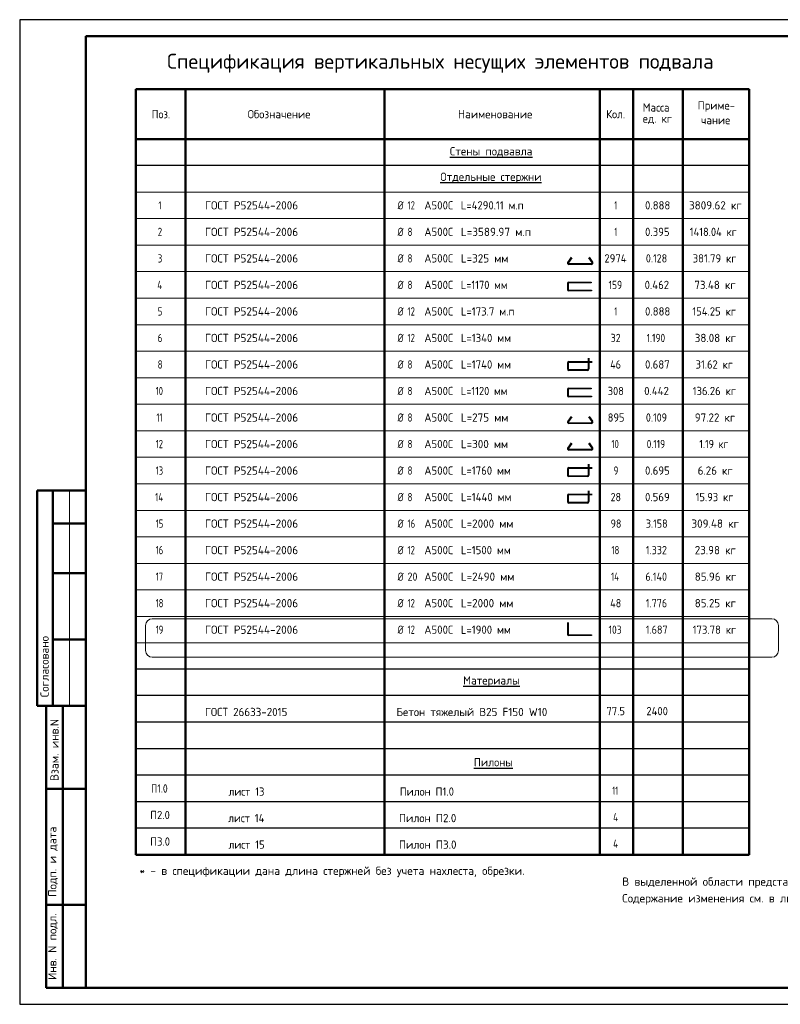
# Model space of a CAD drawing. Header units: millimetres. Extents: x 0 to 50400, y 0 to 35640.
# Tile 1 of 7: x 0 to 27531, y 0 to 35640. Entities that reach past the tile are written whole.
import ezdxf

# ---------------------------------------------------------------- set-up
doc = ezdxf.new("R2010")
doc.units = ezdxf.units.MM
doc.layers.add('Standard', color=7, linetype='Continuous', lineweight=25)
doc.layers.add('Общий01', color=7, linetype='Continuous', lineweight=13)
doc.styles.add('ISOCPEUR', font='txt')

msp = doc.modelspace()

# ---------------------------------------------------------------- linework, layer by layer
at = {"layer": 'Standard', "color": 7, "linetype": 'Continuous', "lineweight": 25, "transparency": 33554687}
msp.add_line((2400, 35040), (2400, 1270), dxfattribs=at)
at = {"layer": 'Standard', "color": 7, "linetype": 'Continuous', "lineweight": 50, "transparency": 33554687}
for p, q in [((26400, 33120), (4200, 33120)), ((4200, 33120), (4200, 31320)), ((6000, 33120), (6000, 31320)), ((13200, 33120), (13200, 31320)), ((21000, 33120), (21000, 31320)), ((22200, 33120), (22200, 31320)), ((24000, 33120), (24000, 31320)), ((26400, 33120), (26400, 31320)), ((26400, 31320), (4200, 31320)), ((4200, 31320), (4200, 5412)), ((6000, 31320), (6000, 5412)), ((13200, 31320), (13200, 5412)), ((21000, 31320), (21000, 5412)), ((22200, 31320), (22200, 5412)), ((24000, 31320), (24000, 5412)), ((26400, 31320), (26400, 5412)), ((7, 18600), (0, 18600)), ((2400, 18600), (632, 18600)), ((632, 18600), (632, 10800)), ((632, 18600), (632, 10800)), ((1200, 18600), (1200, 10800)), ((2400, 17400), (1200, 17400)), ((2400, 15600), (1200, 15600)), ((2400, 13200), (1200, 13200)), ((0, 10800), (7, 10800)), ((632, 10800), (2400, 10800)), ((960, 600), (960, 10800)), ((960, 600), (960, 10800)), ((1560, 600), (1560, 10800)), ((960, 7800), (2400, 7800)), ((26400, 5412), (4200, 5412)), ((960, 3600), (2400, 3600)), ((2400, 600), (960, 600))]:
    msp.add_line(p, q, dxfattribs=at)
at = {"layer": 'Standard', "color": 7, "linetype": 'Continuous', "lineweight": -3, "transparency": 33554687}
for p, q in [((26400, 30360), (4200, 30360)), ((19966, 27041), (19837, 26868)), ((19989, 27024), (19860, 26851)), ((19880, 26813), (20693, 26813)), ((20693, 26784), (19880, 26784)), ((20584, 27024), (20713, 26851)), ((20607, 27041), (20736, 26868)), ((19827, 26092), (19827, 25876)), ((19856, 26092), (19856, 25876)), ((19827, 23212), (19827, 22996)), ((19856, 23212), (19856, 22996)), ((19880, 23265), (20725, 23265)), ((20725, 23236), (19880, 23236)), ((20575, 23386), (20575, 22996)), ((20603, 23386), (20603, 22996)), ((19880, 22973), (20551, 22973)), ((20551, 22944), (19880, 22944)), ((19827, 22252), (19827, 22036)), ((19856, 22252), (19856, 22036)), ((19966, 21281), (19837, 21108)), ((19989, 21264), (19860, 21091)), ((19880, 21053), (20693, 21053)), ((20584, 21264), (20713, 21091)), ((20607, 21281), (20736, 21108)), ((20693, 21024), (19880, 21024)), ((19966, 20321), (19837, 20148)), ((20607, 20321), (20736, 20148)), ((19989, 20304), (19860, 20131)), ((19880, 20093), (20693, 20093)), ((20693, 20064), (19880, 20064)), ((20584, 20304), (20713, 20131)), ((19827, 19372), (19827, 19156)), ((19856, 19372), (19856, 19156)), ((19880, 19425), (20725, 19425)), ((20725, 19396), (19880, 19396)), ((20575, 19546), (20575, 19156)), ((20603, 19546), (20603, 19156)), ((19880, 19133), (20551, 19133)), ((20551, 19104), (19880, 19104)), ((20575, 18586), (20575, 18196)), ((20603, 18586), (20603, 18196)), ((19827, 18412), (19827, 18196)), ((19856, 18412), (19856, 18196)), ((19880, 18465), (20725, 18465)), ((20725, 18436), (19880, 18436)), ((19880, 18173), (20551, 18173)), ((20551, 18144), (19880, 18144)), ((19827, 13819), (19827, 13396)), ((19856, 13819), (19856, 13396)), ((26400, 12132), (4200, 12132)), ((26400, 11172), (4200, 11172)), ((26400, 10212), (4200, 10212)), ((26400, 9252), (4200, 9252)), ((26400, 8292), (4200, 8292)), ((26400, 7332), (4200, 7332)), ((26400, 6372), (4200, 6372))]:
    msp.add_line(p, q, dxfattribs=at)
at = {"layer": 'Standard', "color": 7, "linetype": 'Continuous', "lineweight": 18, "transparency": 33554687}
for p, q in [((4200, 29400), (4200, 28440)), ((26400, 29400), (4200, 29400)), ((6000, 29400), (6000, 28440)), ((13200, 29400), (13200, 28440)), ((21000, 29400), (21000, 28440)), ((22200, 29400), (22200, 28440)), ((24000, 29400), (24000, 28440)), ((26400, 29400), (26400, 28440)), ((26400, 28440), (4200, 28440)), ((4200, 28440), (4200, 27480)), ((6000, 28440), (6000, 27480)), ((13200, 28440), (13200, 27480)), ((21000, 28440), (21000, 27480)), ((22200, 28440), (22200, 27480)), ((24000, 28440), (24000, 27480)), ((26400, 28440), (26400, 27480)), ((26400, 27480), (4200, 27480)), ((4200, 27480), (4200, 26520)), ((6000, 27480), (6000, 26520)), ((13200, 27480), (13200, 26520)), ((21000, 27480), (21000, 26520)), ((22200, 27480), (22200, 26520)), ((24000, 27480), (24000, 26520)), ((26400, 27480), (26400, 26520)), ((26400, 26520), (4200, 26520)), ((4200, 26520), (4200, 25560)), ((6000, 26520), (6000, 25560)), ((13200, 26520), (13200, 25560)), ((21000, 26520), (21000, 25560)), ((22200, 26520), (22200, 25560)), ((24000, 26520), (24000, 25560)), ((26400, 26520), (26400, 25560)), ((26400, 25560), (4200, 25560)), ((4200, 25560), (4200, 24600)), ((6000, 25560), (6000, 24600)), ((13200, 25560), (13200, 24600)), ((21000, 25560), (21000, 24600)), ((22200, 25560), (22200, 24600)), ((24000, 25560), (24000, 24600)), ((26400, 25560), (26400, 24600)), ((26400, 24600), (4200, 24600)), ((4200, 24600), (4200, 23640)), ((6000, 24600), (6000, 23640)), ((13200, 24600), (13200, 23640)), ((21000, 24600), (21000, 23640)), ((22200, 24600), (22200, 23640)), ((24000, 24600), (24000, 23640)), ((26400, 24600), (26400, 23640)), ((26400, 23640), (4200, 23640)), ((4200, 23640), (4200, 22680)), ((6000, 23640), (6000, 22680)), ((13200, 23640), (13200, 22680)), ((21000, 23640), (21000, 22680)), ((22200, 23640), (22200, 22680)), ((24000, 23640), (24000, 22680)), ((26400, 23640), (26400, 22680)), ((26400, 22680), (4200, 22680)), ((4200, 22680), (4200, 21720)), ((6000, 22680), (6000, 21720)), ((13200, 22680), (13200, 21720)), ((21000, 22680), (21000, 21720)), ((22200, 22680), (22200, 21720)), ((24000, 22680), (24000, 21720)), ((26400, 22680), (26400, 21720)), ((26400, 21720), (4200, 21720)), ((4200, 21720), (4200, 20760)), ((6000, 21720), (6000, 20760)), ((13200, 21720), (13200, 20760)), ((21000, 21720), (21000, 20760)), ((22200, 21720), (22200, 20760)), ((24000, 21720), (24000, 20760)), ((26400, 21720), (26400, 20760)), ((26400, 20760), (4200, 20760)), ((4200, 20760), (4200, 19800)), ((6000, 20760), (6000, 19800)), ((13200, 20760), (13200, 19800)), ((21000, 20760), (21000, 19800)), ((22200, 20760), (22200, 19800)), ((24000, 20760), (24000, 19800)), ((26400, 20760), (26400, 19800)), ((26400, 19800), (4200, 19800)), ((4200, 19800), (4200, 18840)), ((6000, 19800), (6000, 18840)), ((13200, 19800), (13200, 18840)), ((21000, 19800), (21000, 18840)), ((22200, 19800), (22200, 18840)), ((24000, 19800), (24000, 18840)), ((26400, 19800), (26400, 18840)), ((26400, 18840), (4200, 18840)), ((4200, 18840), (4200, 17880)), ((6000, 18840), (6000, 17880)), ((13200, 18840), (13200, 17880)), ((21000, 18840), (21000, 17880)), ((22200, 18840), (22200, 17880)), ((24000, 18840), (24000, 17880)), ((26400, 18840), (26400, 17880)), ((26400, 17880), (4200, 17880)), ((4200, 17880), (4200, 16920)), ((6000, 17880), (6000, 16920)), ((13200, 17880), (13200, 16920)), ((21000, 17880), (21000, 16920)), ((22200, 17880), (22200, 16920)), ((24000, 17880), (24000, 16920)), ((26400, 17880), (26400, 16920)), ((26400, 16920), (4200, 16920)), ((4200, 16920), (4200, 15960)), ((6000, 16920), (6000, 15960)), ((13200, 16920), (13200, 15960)), ((21000, 16920), (21000, 15960)), ((22200, 16920), (22200, 15960)), ((24000, 16920), (24000, 15960)), ((26400, 16920), (26400, 15960)), ((26400, 15960), (4200, 15960)), ((4200, 15960), (4200, 15000)), ((6000, 15960), (6000, 15000)), ((13200, 15960), (13200, 15000)), ((21000, 15960), (21000, 15000)), ((22200, 15960), (22200, 15000)), ((24000, 15960), (24000, 15000)), ((26400, 15960), (26400, 15000)), ((26400, 15000), (4200, 15000)), ((4200, 15000), (4200, 14040)), ((6000, 15000), (6000, 14040)), ((13200, 15000), (13200, 14040)), ((21000, 15000), (21000, 14040)), ((22200, 15000), (22200, 14040)), ((24000, 15000), (24000, 14040)), ((26400, 15000), (26400, 14040)), ((26400, 14040), (4200, 14040)), ((4200, 14040), (4200, 13080)), ((6000, 14040), (6000, 13080)), ((13200, 14040), (13200, 13080)), ((21000, 14040), (21000, 13080)), ((22200, 14040), (22200, 13080)), ((24000, 14040), (24000, 13080)), ((26400, 14040), (26400, 13080)), ((4200, 13080), (26400, 13080)), ((26400, 13080), (4200, 13080))]:
    msp.add_line(p, q, dxfattribs=at)
at = {"layer": 'Standard', "color": 7, "linetype": 'Continuous', "lineweight": 13, "transparency": 33554687}
msp.add_line((1800, 18600), (1800, 10800), dxfattribs=at)
at = {"layer": 'Standard', "color": 7, "linetype": 'Continuous', "lineweight": 25, "transparency": 33554687}
msp.add_lwpolyline([(0, 0), (50400, 0), (50400, 35640), (0, 35640), (0, 0)], close=True, dxfattribs=at)
at = {"layer": 'Standard', "color": 7, "linetype": 'Continuous', "lineweight": 50, "transparency": 33554687}
msp.add_lwpolyline([(2400, 35040), (49800, 35040), (49800, 600), (2400, 600), (2400, 35040)], close=True, dxfattribs=at)
at = {"layer": 'Standard', "color": 7, "linetype": 'Continuous', "lineweight": -3, "transparency": 33554687}
for points in [[(19880, 26145), (20689, 26145), (20689, 26116), (19880, 26116)], [(19880, 25853), (20693, 25853), (20693, 25824), (19880, 25824)], [(19880, 22305), (20689, 22305), (20689, 22276), (19880, 22276)], [(19880, 22013), (20693, 22013), (20693, 21984), (19880, 21984)], [(19880, 13373), (20693, 13373), (20693, 13344), (19880, 13344)]]:
    msp.add_lwpolyline(points, dxfattribs=at)
for centre, radius, start, end in [((19880, 26837), 52.8, 139.0333, 270), ((19880, 26837), 24, 143.9304, 270), ((20693, 26837), 52.8, 270, 40.9667), ((20693, 26837), 24, 270, 36.0696), ((19880, 26092), 52.8, 90, 180), ((19880, 26092), 24, 90, 180), ((19880, 25877), 52.8, 180, 270), ((19880, 25877), 24, 180, 270), ((19880, 23212), 52.8, 90, 180), ((19880, 23212), 24, 90, 180), ((19880, 22997), 52.8, 180, 270), ((19880, 22997), 24, 180, 270), ((20551, 22997), 24, 270, 0), ((20551, 22997), 52.8, 270, 0), ((19880, 22252), 52.8, 90, 180), ((19880, 22252), 24, 90, 180), ((19880, 22037), 52.8, 180, 270), ((19880, 22037), 24, 180, 270), ((19880, 21077), 52.8, 139.0333, 270), ((19880, 21077), 24, 143.9304, 270), ((20693, 21077), 52.8, 270, 40.9667), ((20693, 21077), 24, 270, 36.0696), ((19880, 20117), 52.8, 139.0333, 270), ((19880, 20117), 24, 143.9304, 270), ((20693, 20117), 52.8, 270, 40.9667), ((20693, 20117), 24, 270, 36.0696), ((19880, 19372), 52.8, 90, 180), ((19880, 19372), 24, 90, 180), ((19880, 19157), 52.8, 180, 270), ((19880, 19157), 24, 180, 270), ((20551, 19157), 24, 270, 0), ((20551, 19157), 52.8, 270, 0), ((19880, 18412), 52.8, 90, 180), ((19880, 18197), 52.8, 180, 270), ((19880, 18412), 24, 90, 180), ((19880, 18197), 24, 180, 270), ((20551, 18197), 24, 270, 0), ((20551, 18197), 52.8, 270, 0), ((19880, 13397), 52.8, 180, 270), ((19880, 13397), 24, 180, 270)]:
    msp.add_arc(centre, radius, start, end, dxfattribs=at)
at = {"layer": 'Общий01', "color": 240, "linetype": 'Continuous', "lineweight": 18, "transparency": 33554687}
for p, q in [((4799, 13955), (27223, 13955)), ((4559, 12804), (4559, 13715)), ((27463, 13715), (27463, 12804)), ((27223, 12564), (4799, 12564))]:
    msp.add_line(p, q, dxfattribs=at)
for centre, start, end in [((4799, 13715), 90, 180), ((27223, 13715), 0, 90), ((4799, 12804), 180, 270), ((27223, 12804), 270, 0)]:
    msp.add_arc(centre, 240, start, end, dxfattribs=at)

# ---------------------------------------------------------------- texts
at = {"layer": 'Standard', "color": 7, "linetype": 'Continuous', "lineweight": 50, "transparency": 33554687, "insert": (5337, 33720), "char_height": 540, "width": 20182.76, "attachment_point": 7, "style": 'ISOCPEUR'}
msp.add_mtext('\\W0.99;Спецификация вертикальных несущих элементов подвала', dxfattribs=at)
at = {"layer": 'Standard', "color": 7, "linetype": 'Continuous', "lineweight": 25, "transparency": 33554687, "char_height": 300, "attachment_point": 7, "style": 'ISOCPEUR'}
for s, insert, width in [('\\W0.95;Масса', (22553, 32313), 1252.13), ('\\W0.96;Приме-', (24540, 32305), 1462.5), ('\\W0.92;Поз.', (4781, 32070), 872.99), ('\\W0.97;Обозначение', (8252, 32070), 2499.41), ('\\W0.98;Наименование', (15861, 32070), 2784.79), ('\\W0.93;Кол.', (21229, 32070), 888.23), ('\\W0.95;ед. кг', (22553, 31863), 1251.5), ('\\W0.95;чание', (24660, 31855), 1221.22), ('\\W0.98;{\\LСтены подвавла}', (15570, 30681), 3205.19), ('\\W0.98;{\\LОтдельные стержни}', (15225, 29721), 3895.61), ('\\W0.56;1', (5025, 28770), 233.34), ('\\W0.98;ГОСТ Р52544-2006', (6708, 28770), 3625.19), ('\\W0.83;Ø', (13680, 28770), 424.99), ('\\W0.75;12', (14039, 28770), 472.29), ('\\W0.95;А500С', (14648, 28770), 1251.49), ('\\W0.93;L=4290.11 м.п', (15969, 28770), 2538.07), ('\\W0.56;1', (21525, 28770), 233.33), ('\\W0.94;0.888', (22635, 28770), 1070.02), ('\\W0.97;3809.62 кг', (24225, 28770), 2094.03), ('\\W0.78;2', (4995, 27810), 326.4), ('\\W0.98;ГОСТ Р52544-2006', (6708, 27810), 3625.19), ('\\W0.83;Ø', (13680, 27810), 424.99), ('\\W0.78;8', (14039, 27810), 326.42), ('\\W0.95;А500С', (14648, 27810), 1251.49), ('\\W0.98;L=3589.97 м.п', (15969, 27810), 2634.58), ('\\W0.56;1', (21525, 27810), 233.33), ('\\W0.94;0.395', (22635, 27810), 1070.02), ('\\W0.91;1418.04 кг', (24255, 27810), 2025.94), ('\\W0.78;3', (4995, 26850), 326.4), ('\\W0.98;ГОСТ Р52544-2006', (6708, 26850), 3625.19), ('\\W0.83;Ø', (13680, 26850), 424.99), ('\\W0.78;8', (14039, 26850), 326.42), ('\\W0.95;А500С', (14648, 26850), 1251.49), ('\\W0.97;L=325 мм', (15969, 26850), 1853.83), ('\\W0.93;2974', (21165, 26850), 1009.61), ('\\W0.88;0.128', (22665, 26850), 1001.13), ('\\W0.93;381.79 кг', (24360, 26850), 1818.85), ('\\W0.80;4', (4980, 25890), 359.85), ('\\W0.98;ГОСТ Р52544-2006', (6708, 25890), 3625.19), ('\\W0.83;Ø', (13680, 25890), 424.99), ('\\W0.78;8', (14039, 25890), 326.42), ('\\W0.95;А500С', (14648, 25890), 1251.49), ('\\W0.91;L=1170 мм', (15969, 25890), 1935.47), ('\\W0.83;159', (21315, 25890), 693.49), ('\\W0.94;0.462', (22620, 25890), 1100.34), ('\\W0.96;73.48 кг', (24420, 25890), 1703.35), ('\\W0.78;5', (4995, 24930), 326.4), ('\\W0.98;ГОСТ Р52544-2006', (6708, 24930), 3625.19), ('\\W0.83;Ø', (13680, 24930), 424.99), ('\\W0.75;12', (14039, 24930), 472.29), ('\\W0.95;А500С', (14648, 24930), 1251.49), ('\\W0.94;L=173.7 м.п', (15969, 24930), 2150.18), ('\\W0.56;1', (21525, 24930), 233.33), ('\\W0.94;0.888', (22635, 24930), 1070.02), ('\\W0.93;154.25 кг', (24345, 24930), 1849.09), ('\\W0.78;6', (4995, 23970), 326.4), ('\\W0.98;ГОСТ Р52544-2006', (6708, 23970), 3625.19), ('\\W0.83;Ø', (13680, 23970), 424.99), ('\\W0.75;12', (14039, 23970), 472.29), ('\\W0.95;А500С', (14648, 23970), 1251.49), ('\\W0.94;L=1340 мм', (15969, 23970), 2030.03), ('\\W0.87;32', (21390, 23970), 550.83), ('\\W0.82;1.190', (22695, 23970), 932.22), ('\\W0.96;38.08 кг', (24435, 23970), 1673.19), ('\\W0.78;8', (4995, 23010), 326.4), ('\\W0.98;ГОСТ Р52544-2006', (6708, 23010), 3625.19), ('\\W0.83;Ø', (13680, 23010), 424.99), ('\\W0.78;8', (14039, 23010), 326.42), ('\\W0.95;А500С', (14648, 23010), 1251.49), ('\\W0.94;L=1740 мм', (15969, 23010), 2030.03), ('\\W0.88;46', (21375, 23010), 581.99), ('\\W0.94;0.687', (22635, 23010), 1070.02), ('\\W0.92;31.62 кг', (24465, 23010), 1607.71), ('\\W0.75;10', (4920, 22050), 472.28), ('\\W0.98;ГОСТ Р52544-2006', (6708, 22050), 3625.19), ('\\W0.83;Ø', (13680, 22050), 424.99), ('\\W0.78;8', (14039, 22050), 326.42), ('\\W0.95;А500С', (14648, 22050), 1251.49), ('\\W0.91;L=1120 мм', (15969, 22050), 1935.47), ('\\W0.91;308', (21285, 22050), 766.35), ('\\W0.94;0.442', (22605, 22050), 1130.67), ('\\W0.93;136.26 кг', (24360, 22050), 1818.85), ('\\W0.62;11', (4950, 21090), 393.75), ('\\W0.98;ГОСТ Р52544-2006', (6708, 21090), 3625.19), ('\\W0.83;Ø', (13680, 21090), 424.99), ('\\W0.78;8', (14039, 21090), 326.42), ('\\W0.95;А500С', (14648, 21090), 1251.49), ('\\W0.97;L=275 мм', (15969, 21090), 1853.83), ('\\W0.91;895', (21285, 21090), 766.35), ('\\W0.88;0.109', (22665, 21090), 1001.13), ('\\W0.96;97.22 кг', (24435, 21090), 1673.19), ('\\W0.75;12', (4920, 20130), 472.28), ('\\W0.98;ГОСТ Р52544-2006', (6708, 20130), 3625.19), ('\\W0.83;Ø', (13680, 20130), 424.99), ('\\W0.78;8', (14039, 20130), 326.42), ('\\W0.95;А500С', (14648, 20130), 1251.49), ('\\W0.97;L=300 мм', (15969, 20130), 1853.83), ('\\W0.75;10', (21420, 20130), 472.29), ('\\W0.82;0.119', (22695, 20130), 932.22), ('\\W0.87;1.19 кг', (24600, 20130), 1329.81), ('\\W0.75;13', (4920, 19170), 472.28), ('\\W0.98;ГОСТ Р52544-2006', (6708, 19170), 3625.19), ('\\W0.83;Ø', (13680, 19170), 424.99), ('\\W0.78;8', (14039, 19170), 326.42), ('\\W0.95;А500С', (14648, 19170), 1251.49), ('\\W0.94;L=1760 мм', (15969, 19170), 1999.84), ('\\W0.78;9', (21495, 19170), 326.42), ('\\W0.94;0.695', (22635, 19170), 1070.02), ('\\W0.96;6.26 кг', (24540, 19170), 1462.5), ('\\W0.76;14', (4905, 18210), 504.57), ('\\W0.98;ГОСТ Р52544-2006', (6708, 18210), 3625.19), ('\\W0.83;Ø', (13680, 18210), 424.99), ('\\W0.78;8', (14039, 18210), 326.42), ('\\W0.95;А500С', (14648, 18210), 1251.49), ('\\W0.94;L=1440 мм', (15969, 18210), 2060.23), ('\\W0.87;28', (21390, 18210), 550.83), ('\\W0.94;0.569', (22635, 18210), 1070.02), ('\\W0.92;15.93 кг', (24465, 18210), 1607.71), ('\\W0.75;15', (4920, 17250), 472.28), ('\\W0.98;ГОСТ Р52544-2006', (6708, 17250), 3625.19), ('\\W0.83;Ø', (13680, 17250), 424.99), ('\\W0.75;16', (14039, 17250), 472.29), ('\\W0.95;А500С', (14648, 17250), 1251.49), ('\\W0.97;L=2000 мм', (15969, 17250), 2064.2), ('\\W0.87;98', (21390, 17250), 550.83), ('\\W0.88;3.158', (22665, 17250), 1001.13), ('\\W0.97;309.48 кг', (24315, 17250), 1913.81), ('\\W0.75;16', (4920, 16290), 472.28), ('\\W0.98;ГОСТ Р52544-2006', (6708, 16290), 3625.19), ('\\W0.83;Ø', (13680, 16290), 424.99), ('\\W0.75;12', (14039, 16290), 472.29), ('\\W0.95;А500С', (14648, 16290), 1251.49), ('\\W0.94;L=1500 мм', (15969, 16290), 1999.84), ('\\W0.75;18', (21420, 16290), 472.29), ('\\W0.88;1.332', (22665, 16290), 1001.13), ('\\W0.96;23.98 кг', (24435, 16290), 1673.19), ('\\W0.75;17', (4920, 15330), 472.28), ('\\W0.98;ГОСТ Р52544-2006', (6708, 15330), 3625.19), ('\\W0.83;Ø', (13680, 15330), 424.99), ('\\W0.87;20', (14039, 15330), 550.81), ('\\W0.95;А500С', (14648, 15330), 1251.49), ('\\W0.97;L=2490 мм', (15969, 15330), 2094.33), ('\\W0.76;14', (21405, 15330), 504.55), ('\\W0.88;6.140', (22650, 15330), 1031.71), ('\\W0.96;85.96 кг', (24435, 15330), 1673.19), ('\\W0.75;18', (4920, 14370), 472.28), ('\\W0.98;ГОСТ Р52544-2006', (6708, 14370), 3625.19), ('\\W0.83;Ø', (13680, 14370), 424.99), ('\\W0.75;12', (14039, 14370), 472.29), ('\\W0.95;А500С', (14648, 14370), 1251.49), ('\\W0.97;L=2000 мм', (15969, 14370), 2064.2), ('\\W0.88;48', (21375, 14370), 581.99), ('\\W0.88;1.776', (22665, 14370), 1001.13), ('\\W0.96;85.25 кг', (24435, 14370), 1673.19), ('\\W0.75;19', (4920, 13410), 472.28), ('\\W0.98;ГОСТ Р52544-2006', (6708, 13410), 3625.19), ('\\W0.83;Ø', (13680, 13410), 424.99), ('\\W0.75;12', (14039, 13410), 472.29), ('\\W0.95;А500С', (14648, 13410), 1251.49), ('\\W0.94;L=1900 мм', (15969, 13410), 1999.84), ('\\W0.83;103', (21315, 13410), 693.49), ('\\W0.88;1.687', (22665, 13410), 1001.13), ('\\W0.93;173.78 кг', (24360, 13410), 1818.85), ('\\W0.97;{\\LМатериалы}', (16050, 11493), 2244.64), ('\\W0.96;ГОСТ 26633-2015', (6706, 10431), 3262.34), ('\\W0.97;Бетон тяжелый В25 F150 W10', (13637, 10431), 5752.6), ('\\W0.92;77.5', (21240, 10463), 857.73), ('\\W0.93;2400', (22682, 10463), 1009.61), ('\\W0.96;{\\LПилоны}', (16440, 8613), 1462.49), ('\\W0.94;Пилон П1.0', (13757, 7551), 2090.1), ('\\W0.85;П1.0', (4755, 7662), 817.31), ('\\W0.92;лист 13', (7561, 7551), 1547.74), ('\\W0.62;11', (21450, 7583), 393.74), ('\\W0.97;Пилон П2.0', (13727, 6591), 2154.29), ('\\W0.93;П2.0', (4725, 6702), 888.24), ('\\W0.92;лист 14', (7546, 6591), 1578.03), ('\\W0.80;4', (21480, 6623), 359.82), ('\\W0.97;Пилон П3.0', (13727, 5631), 2154.29), ('\\W0.93;П3.0', (4725, 5742), 888.24), ('\\W0.92;лист 15', (7561, 5631), 1547.74), ('\\W0.80;4', (21480, 5663), 359.82), ('\\W1.00;* - в спецификации дана длина стержней без учета нахлеста, обрезки.', (4336, 4602), 14167.19)]:
    msp.add_mtext(s, dxfattribs=dict(at, insert=insert, width=width))
at = {"layer": 'Standard', "color": 7, "linetype": 'Continuous', "lineweight": 50, "transparency": 33554687, "char_height": 300, "attachment_point": 7, "rotation": 90, "style": 'ISOCPEUR'}
for s, insert, width in [('\\A1;{\\fISOCPEUR|i0|b0;\\H300.000000;\\W1.000000;\\C7;Согласовано}\\P', (1050, 11114), 2486.25), ('\\A1;{\\fISOCPEUR|i0|b0;\\H300.000000;\\W1.000000;\\C7;Взам. инв.N}\\P', (1408, 8083), 2290.92), ('\\A1;{\\fISOCPEUR|i0|b0;\\H300.000000;\\W1.000000;\\C7;Подп. и дата}\\P', (1379, 3891), 2636.47), ('\\A1;{\\fISOCPEUR|i0|b0;\\H300.000000;\\W1.000000;\\C7;Инв. N подл.}\\P', (1379, 881), 2426.15)]:
    msp.add_mtext(s, dxfattribs=dict(at, insert=insert, width=width))
at = {"layer": 'Standard', "color": 7, "linetype": 'Continuous', "lineweight": 18, "transparency": 33554687, "insert": (21809, 4591), "char_height": 300, "width": 13865.25, "attachment_point": 1, "line_spacing_factor": 1.204819}
msp.add_mtext('\\A1;{\\fISOCPEUR|i0|b0;\\H300.000000;\\W1.000000;\\C7;В выделенной области представлена замененная ( актуальная) версия.}\\P{\\fISOCPEUR|i0|b0;\\H300.000000;\\W1.000000;\\C7;Содержание изменения см. в листе разрешения на внесение изменений}\\P', dxfattribs=at)

doc.saveas('drawing.dxf')
